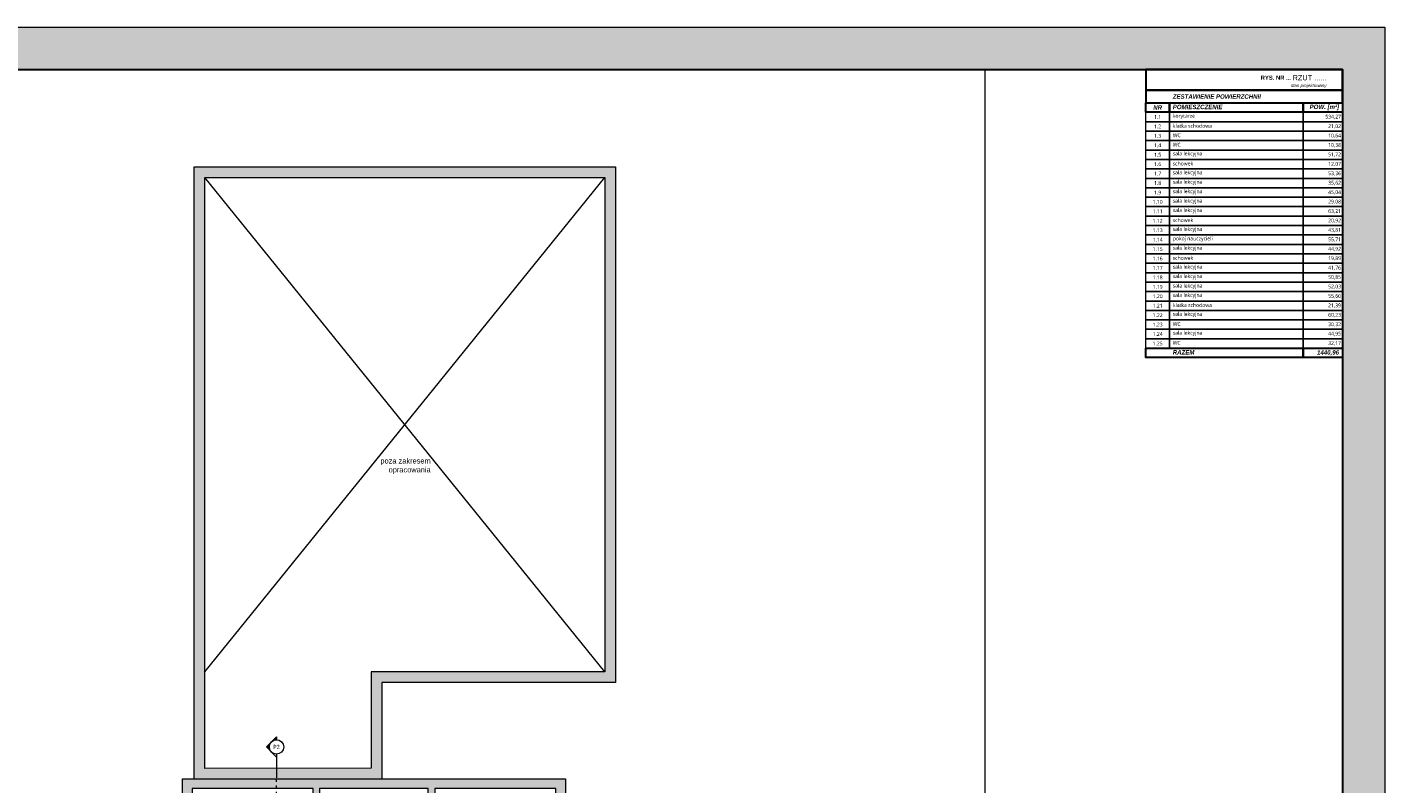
# Model space of a CAD drawing. Header units: millimetres. Extents: x -221 to 149158, y -114258 to 0.
# Tile 167 of 219: x 98511 to 104903, y -51387 to -47826. Entities that reach past the tile are written whole.
import ezdxf
from ezdxf.enums import TextEntityAlignment as Align

# ---------------------------------------------------------------- set-up
doc = ezdxf.new("R2010")
doc.units = ezdxf.units.MM
doc.linetypes.add('ACAD_ISO03W100', pattern=[30, 12, -18])
doc.layers.get('0').update_dxf_attribs({"lineweight": 0})
for name, color, linetype, lineweight in [('A-opisram.ART', 250, 'Continuous', 0), ('opis..KF', 250, 'Continuous', 15), ('wypełnienie istn..KF', 250, 'Continuous', 0), ('ściany ist..KF', 61, 'Continuous', 5)]:
    doc.layers.add(name, color=color, linetype=linetype, lineweight=lineweight)
doc.layers.add('A-pomocram.ART', color=254, linetype='Continuous', lineweight=0, plot=False)
doc.layers.add('A-przekrycieram.ART', color=7, linetype='Continuous', lineweight=0, true_color=0xffffff)
doc.layers.add('instalacje_arch', color=7, linetype='Continuous', lineweight=30, true_color=0xd60000)
doc.styles.add('ARCH', font='segoeuil.ttf')
doc.styles.get("Standard").update_dxf_attribs({"font": 'arial.ttf'})

# ---------------------------------------------------------------- blocks, each defined once
blk = doc.blocks.new('*U1228')
at = {"layer": 'instalacje_arch', "lineweight": 20, "true_color": 0xf4ee51}
h = blk.add_hatch(color=41, dxfattribs=at)
h.dxf.hatch_style = 1
h.paths.add_polyline_path([(0, 33.8), (0, 47.7), (-23.9, 23.9, -0.198912)])
h.paths.add_polyline_path([(-47.7, 0), (-23.9, -23.9, -0.198912), (-33.8, 0, -0.198912), (-23.9, 23.9)])
h = blk.add_hatch(color=41, dxfattribs=at)
h.dxf.hatch_style = 1
h.paths.add_polyline_path([(-23.9, -4262.5), (0, -4286.4), (0, -4272.4, -0.198912)])
h.paths.add_polyline_path([(-23.9, -4262.5, -0.198912), (-33.8, -4238.7, -0.198912), (-23.9, -4214.8), (-47.7, -4238.7)])
at = {"layer": 'instalacje_arch', "color": 41, "linetype": 'ACAD_ISO03W100', "lineweight": 9, "true_color": 0xf4ee51}
blk.add_line((0, -4093.7), (0, -145), dxfattribs=at)
at = {"layer": 'instalacje_arch', "color": 41, "lineweight": 20, "true_color": 0xf4ee51}
for points in [[(0, -33.8), (0, -47.7), (-47.7, 0), (0, 47.7), (0, 33.8)], [(0, -45), (0, -145)], [(0, -4193.7), (0, -4093.7)], [(0, -4204.9), (0, -4190.9), (-47.7, -4238.7), (0, -4286.4), (0, -4272.4)]]:
    blk.add_lwpolyline(points, dxfattribs=at)
for centre in [(0, 0), (0, -4238.7)]:
    blk.add_circle(centre, 33.8, dxfattribs=at)
at = {"layer": 'instalacje_arch', "color": 41, "true_color": 0xf4ee51, "style": 'ARCH'}
for tag, p in [('P1', (0, 0)), ('P2', (0, -4238.7))]:
    blk.add_attdef(tag, text='', height=20, rotation=180, dxfattribs=at).set_placement(p, align=Align.MIDDLE_CENTER)
blk = doc.blocks.new('*U1674')
at = {"layer": 'A-przekrycieram.ART'}
h = blk.add_hatch(color=256, dxfattribs=at)
h.dxf.hatch_style = 1
h.paths.add_polyline_path([(0, 4200), (5940, 4200), (5940, 0), (0, 0)])
h.paths.add_polyline_path([(200, 4100), (5840, 4100), (5840, 100), (200, 100)], flags=16)
at = {"layer": 'A-opisram.ART'}
blk.add_line((4999.44, 100), (4999.44, 4100), dxfattribs=at)
at = {"layer": 'A-opisram.ART', "lineweight": 30}
blk.add_lwpolyline([(200, 4100), (5840, 4100), (5840, 100), (200, 100)], close=True, dxfattribs=at)
at = {"layer": 'A-pomocram.ART'}
blk.add_lwpolyline([(0, 4200), (5940, 4200), (5940, 0), (0, 0)], close=True, dxfattribs=at)

msp = doc.modelspace()

# ---------------------------------------------------------------- hatches: boundary and pattern name
at = {"layer": 'wypełnienie istn..KF', "true_color": 0xc8c8c8}
h = msp.add_hatch(color=9, dxfattribs=at)
h.dxf.hatch_style = 1
h.paths.add_polyline_path([(95819.07, -51363.29), (94793.07, -51363.29), (94793.07, -52196.19), (94839.07, -52196.19), (94839.07, -52000.29), (94943.07, -52000.29), (94943.07, -51970.29), (94943.07, -51959.29), (94839.07, -51959.29), (94839.07, -51409.29), (95773.07, -51409.29), (95773.07, -51970.29), (95566.62, -51970.29), (95566.62, -52000.29), (95773.07, -52000.29), (95773.07, -52152.78), (95819.07, -52152.78)])
h.paths.add_polyline_path([(95566.62, -51958.27), (95363.62, -51958.27), (95363.62, -52014.27), (95566.62, -52014.27)], flags=17)
h.paths.add_polyline_path([(95363.62, -51970.29), (95063.03, -51970.29), (95063.03, -52000.29), (95174.91, -52000.29), (95174.91, -52256.82), (95204.91, -52256.82), (95204.91, -52000.29), (95363.62, -52000.29)])
h.paths.add_polyline_path([(94953.04, -51970.29), (94943.07, -51970.29), (94943.07, -52000.29), (94953.04, -52000.29)], flags=17)
h.paths.add_polyline_path([(94839.07, -52346.19), (94793.07, -52346.19), (94793.07, -52367.67), (94839.07, -52367.67)])
h.paths.add_polyline_path([(94839.07, -52517.67), (94793.07, -52517.67), (94793.07, -52539.15), (94839.07, -52539.15)])
h.paths.add_polyline_path([(94839.07, -52689.15), (94793.07, -52689.15), (94793.07, -52710.63), (94839.07, -52710.63)])
h.paths.add_polyline_path([(94839.07, -52860.63), (94793.07, -52860.63), (94793.07, -52882.1), (94839.07, -52882.1)])
h.paths.add_polyline_path([(94839.07, -53032.1), (94793.07, -53032.1), (94793.07, -53053.58), (94839.07, -53053.58)])
h.paths.add_polyline_path([(94839.07, -53203.58), (94793.07, -53203.58), (94793.07, -53225.06), (94839.07, -53225.06)])
h.paths.add_polyline_path([(94839.07, -53375.06), (94793.07, -53375.06), (94793.07, -53396.54), (94839.07, -53396.54)])
h.paths.add_polyline_path([(94839.07, -53546.54), (94793.07, -53546.54), (94793.07, -53646.29), (94871.35, -53646.29), (94871.35, -53664.91), (94917.35, -53664.91), (94917.35, -53600.29), (94839.07, -53600.29)])
h.paths.add_polyline_path([(95204.91, -53589.29), (95174.91, -53589.29), (95174.91, -53619.29), (95204.91, -53619.29)])
h.paths.add_polyline_path([(95379.17, -54140.29), (94917.35, -54140.29), (94917.35, -54103.29), (94871.35, -54103.29), (94871.35, -54123.29), (94792.89, -54123.29), (94792.89, -54575.52), (95015.63, -54797.35), (95165.58, -54797.35), (95165.58, -54751.35), (95034.63, -54751.35), (94838.89, -54556.41), (94838.89, -54170.3), (95379.17, -54170.3)])
h.paths.add_polyline_path([(95081.07, -54276.32), (94969.07, -54276.32), (94969.07, -54317.32), (95081.07, -54317.32)], flags=17)
h.paths.add_polyline_path([(95419.38, -54751.35), (95315.58, -54751.35), (95315.58, -54797.35), (95419.38, -54797.35)])
h.paths.add_polyline_path([(95797.5, -54751.32), (95776.89, -54751.32), (95776.89, -54170.3), (96189.72, -54170.3), (96189.72, -54140.29), (95489.17, -54140.29), (95489.17, -54170.3), (95746.89, -54170.3), (95746.92, -54751.32), (95569.38, -54751.32), (95569.38, -54797.32), (95797.5, -54797.32)])
h.paths.add_polyline_path([(95855.41, -54179.3), (95814.91, -54179.3), (95814.91, -54323.3), (95855.41, -54323.3)], flags=17)
h.paths.add_polyline_path([(95972.61, -54751.31), (95947.5, -54751.31), (95947.5, -54797.31), (95972.61, -54797.31)], flags=17)
h.paths.add_polyline_path([(96147.72, -54751.31), (96122.61, -54751.31), (96122.61, -54797.31), (96147.72, -54797.31)], flags=17)
h.paths.add_polyline_path([(96322.83, -54751.3), (96297.72, -54751.3), (96297.72, -54797.3), (96322.83, -54797.3)])
h.paths.add_polyline_path([(96530.27, -54751.29), (96523.96, -54751.59), (96523.96, -54453.3), (96568.41, -54453.3), (96568.41, -54276), (96523.96, -54276), (96523.96, -54179.3), (96496.96, -54179.3), (96496.96, -54751.29), (96472.83, -54751.3), (96472.83, -54797.68), (96508.57, -54797.29), (96520.04, -54811.21), (96555.39, -54782.02)])
h.paths.add_polyline_path([(96733.72, -54927.58), (96699.25, -54897.02), (96673.91, -54925.61), (96650.9, -54897.69), (96615.43, -54926.97), (96672.63, -54996.39)])
h.paths.add_polyline_path([(96872.43, -54751.27), (96862.71, -54751.27), (96862.68, -54170.3), (97191.57, -54170.3), (97191.57, -54140.29), (96808.29, -54140.29), (96808.29, -54170.3), (96835.68, -54170.3), (96835.68, -54751.28), (96828.47, -54751.28), (96798.79, -54784.76), (96833.26, -54815.36), (96849.16, -54797.28), (96872.43, -54797.27)])
h.paths.add_polyline_path([(97047.54, -54751.27), (97022.43, -54751.27), (97022.43, -54797.27), (97047.54, -54797.27)], flags=17)
h.paths.add_polyline_path([(97222.64, -54751.26), (97197.54, -54751.26), (97197.54, -54797.26), (97222.64, -54797.26)])
h.paths.add_polyline_path([(97397.75, -54751.25), (97372.64, -54751.25), (97372.64, -54797.25), (97397.75, -54797.25)], flags=17)
h.paths.add_polyline_path([(97665.99, -54170.3), (98022.84, -54170.3), (98022.84, -54140.29), (98020.65, -54140.29), (97301.57, -54140.29), (97301.57, -54170.3), (97635.99, -54170.3), (97635.99, -54751.25), (97547.75, -54751.25), (97547.75, -54797.25), (97619.99, -54797.24), (97619.99, -54924.3), (97689.99, -54924.3), (97689.99, -54878.3), (97665.99, -54878.3)])
h.paths.add_polyline_path([(97886.32, -54878.3), (97839.99, -54878.3), (97839.99, -54924.3), (97886.32, -54924.3)], flags=17)
h.paths.add_polyline_path([(98082.65, -54878.3), (98036.32, -54878.3), (98036.32, -54924.3), (98082.65, -54924.3)])
h.paths.add_polyline_path([(98278.98, -54878.3), (98232.65, -54878.3), (98232.65, -54924.3), (98278.98, -54924.3)], flags=17)
h.paths.add_polyline_path([(98499.1, -54804.3), (98523.75, -54804.3), (98523.75, -54758.3), (98483.37, -54758.3), (98483.37, -54170.3), (98763.13, -54170.3), (98763.13, -54140.29), (98132.84, -54140.29), (98132.84, -54170.3), (98452.99, -54170.3), (98452.99, -54878.3), (98428.99, -54878.3), (98428.99, -54924.3), (98498.99, -54924.3)])
h.paths.add_polyline_path([(98698.86, -54758.3), (98673.75, -54758.3), (98673.75, -54804.3), (98698.86, -54804.3)], flags=17)
h.paths.add_polyline_path([(98873.97, -54758.31), (98848.86, -54758.31), (98848.86, -54804.31), (98873.97, -54804.31)])
h.paths.add_polyline_path([(99049.07, -54758.32), (99023.97, -54758.32), (99023.97, -54804.32), (99049.07, -54804.32)], flags=17)
h.paths.add_polyline_path([(99261.68, -54758.3), (99255.37, -54758.3), (99255.37, -54170.3), (99311.37, -54170.3), (99311.37, -54140.29), (98873.13, -54140.29), (98873.13, -54170.3), (99228.37, -54170.3), (99228.37, -54758.31), (99199.07, -54758.32), (99199.07, -54804.32), (99241.01, -54804.32), (99256.75, -54822.07), (99291.3, -54791.7)])
h.paths.add_polyline_path([(99474.65, -54933.92), (99439.18, -54904.63), (99416.17, -54932.55), (99390.83, -54903.96), (99356.41, -54934.48), (99417.45, -55003.33)])
h.paths.add_polyline_path([(99724.54, -54758.3), (99594.09, -54758.3), (99594.09, -54170.3), (99951.32, -54170.3), (99951.32, -54140.29), (99421.4, -54140.29), (99421.4, -54170.3), (99567.09, -54170.3), (99567.09, -54758.3), (99559.76, -54758.3), (99534.57, -54788.86), (99570.04, -54818.15), (99581.46, -54804.3), (99724.54, -54804.3)])
h.paths.add_polyline_path([(99977.45, -54758.3), (99874.54, -54758.3), (99874.54, -54804.3), (99977.45, -54804.3)])
h.paths.add_polyline_path([(100224.61, -54758.3), (100127.45, -54758.3), (100127.45, -54804.3), (100224.61, -54804.3)], flags=17)
h.paths.add_polyline_path([(100466.02, -54758.3), (100374.61, -54758.3), (100374.61, -54804.3), (100466.02, -54804.3)], flags=17)
h.paths.add_polyline_path([(100804.82, -54758.3), (100686.95, -54758.3), (100686.95, -54170.29), (100726.39, -54170.3), (100726.39, -54140.29), (100061.38, -54140.29), (100061.38, -54170.3), (100669.09, -54170.3), (100669.09, -54758.3), (100616.02, -54758.3), (100616.02, -54804.3), (100804.82, -54804.3)])
h.paths.add_polyline_path([(101259.95, -54582.38), (101259.95, -54123.81), (101169.95, -54123.81), (101169.95, -54110.8), (101123.95, -54110.8), (101123.95, -54140.29), (100963.95, -54140.29), (100963.95, -54170.3), (101213.95, -54169.81), (101213.95, -54563.29), (101018.44, -54758.3), (100954.82, -54758.3), (100954.82, -54804.3), (101037.46, -54804.3)])
h.paths.add_polyline_path([(100963.95, -54131.79), (100852.95, -54131.79), (100852.95, -54140.29), (100852.95, -54172.29), (100963.95, -54172.29), (100963.95, -54170.3)])
h.paths.add_polyline_path([(100852.95, -54140.29), (100836.39, -54140.29), (100836.39, -54170.3), (100852.95, -54170.3)])
h.paths.add_polyline_path([(101257.95, -53585.69), (101211.95, -53585.69), (101211.95, -53609.29), (100429.95, -53609.29), (100429.95, -53386.18), (100399.95, -53386.18), (100399.95, -53649.29), (101123.95, -53649.29), (101123.95, -53672.42), (101169.95, -53672.42), (101169.95, -53655.29), (101257.95, -53655.29)])
h.paths.add_polyline_path([(99886.95, -53589.29), (99856.95, -53589.29), (99856.95, -53619.29), (99886.95, -53619.29)])
h.paths.add_polyline_path([(101257.95, -53209.01), (101211.95, -53209.01), (101211.95, -53257.37), (101257.95, -53257.37)], flags=17)
h.paths.add_polyline_path([(101257.95, -53407.37), (101211.95, -53407.37), (101211.95, -53435.69), (101257.95, -53435.69)], flags=17)
h.paths.add_polyline_path([(101257.95, -52987.29), (101045.95, -52987.29), (101045.95, -52930.84), (100999.95, -52930.84), (100999.95, -53003.29), (100434.45, -53003.29), (100434.45, -53010.79), (100399.95, -53010.79), (100399.95, -53276.18), (100429.95, -53276.18), (100429.95, -53033.29), (101211.95, -53033.29), (101211.95, -53059.01), (101257.95, -53059.01)])
h.paths.add_polyline_path([(100434.45, -52804.79), (100393.95, -52804.79), (100393.95, -53010.79), (100434.45, -53010.79)])
h.paths.add_polyline_path([(100429.95, -52678.78), (100399.95, -52678.78), (100399.95, -52804.79), (100429.95, -52804.79)])
h.paths.add_polyline_path([(101045.95, -52755.84), (100999.95, -52755.84), (100999.95, -52780.84), (101045.95, -52780.84)])
h.paths.add_polyline_path([(101045.95, -52580.84), (100999.95, -52580.84), (100999.95, -52605.84), (101045.95, -52605.84)])
h.paths.add_polyline_path([(101045.95, -52351.74), (100999.95, -52351.74), (100999.95, -52355.37), (100429.95, -52355.37), (100429.95, -52242.79), (100420.45, -52242.79), (100420.45, -52201.29), (100429.95, -52201.29), (100429.95, -51833.89), (100399.95, -51833.89), (100399.95, -52568.78), (100429.95, -52568.78), (100429.95, -52376.79), (100999.95, -52376.79), (100999.95, -52430.84), (101045.95, -52430.84)])
h.paths.add_polyline_path([(100565.45, -52201.29), (100420.45, -52201.29), (100420.45, -52242.79), (100565.45, -52242.79)], flags=17)
h.paths.add_polyline_path([(101045.95, -52179.79), (100999.95, -52179.79), (100999.95, -52201.74), (101045.95, -52201.74)], flags=17)
h.paths.add_polyline_path([(101045.95, -52007.83), (100999.95, -52007.83), (100999.95, -52029.79), (101045.95, -52029.79)], flags=17)
h.paths.add_polyline_path([(101045.95, -51835.87), (100999.95, -51835.87), (100999.95, -51857.83), (101045.95, -51857.83)], flags=17)
h.paths.add_polyline_path([(101045.95, -51619.37), (100999.95, -51619.37), (100999.95, -51685.87), (101045.95, -51685.87)], flags=17)
h.paths.add_polyline_path([(101045.95, -51363.29), (99241.95, -51363.29), (99241.95, -51469.37), (99287.95, -51469.37), (99287.95, -51409.29), (99857.95, -51409.29), (99857.95, -51609.29), (99857.95, -51649.79), (99857.95, -51724.07), (99887.95, -51724.07), (99887.95, -51409.29), (100399.95, -51409.29), (100399.95, -51724.07), (100429.95, -51724.07), (100429.95, -51409.29), (100999.95, -51409.29), (100999.95, -51469.37), (101045.95, -51469.37)])
h.paths.add_polyline_path([(99554.95, -51634.79), (99287.95, -51634.79), (99287.95, -51619.37), (99241.95, -51619.37), (99241.95, -51685.87), (99287.95, -51685.87), (99287.95, -51649.79), (99554.95, -51649.79)], flags=17)
h.paths.add_polyline_path([(99857.95, -51609.29), (99773.95, -51609.29), (99773.95, -51649.79), (99857.95, -51649.79)], flags=17)
h.paths.add_polyline_path([(99666.95, -51609.29), (99554.95, -51609.29), (99554.95, -51649.79), (99666.95, -51649.79)], flags=17)
h.paths.add_polyline_path([(99287.95, -52351.74), (99241.95, -52351.74), (99241.95, -52373.7), (99287.95, -52373.7)])
h.paths.add_polyline_path([(99287.95, -52179.79), (99241.95, -52179.79), (99241.95, -52201.74), (99287.95, -52201.74)])
h.paths.add_polyline_path([(99287.95, -52007.83), (99241.95, -52007.83), (99241.95, -52029.79), (99287.95, -52029.79)])
h.paths.add_polyline_path([(99287.95, -51835.87), (99241.95, -51835.87), (99241.95, -51857.83), (99287.95, -51857.83)])
h.paths.add_polyline_path([(99923.95, -51997.29), (99887.95, -51997.29), (99883.95, -51997.29), (99883.95, -52142.29), (99923.95, -52142.29)])
h.paths.add_polyline_path([(99883.95, -51997.29), (99887.95, -51997.29), (99887.95, -51834.07), (99857.95, -51834.07), (99857.95, -52556.79), (99858.45, -52556.79), (99858.45, -52597.29), (99857.95, -52628.53), (99887.95, -52628.53), (99887.95, -52142.29), (99883.95, -52142.29)])
h.paths.add_polyline_path([(99858.45, -52556.79), (99682.45, -52556.79), (99682.45, -52597.29), (99858.45, -52597.29)])
h.paths.add_polyline_path([(99682.45, -52556.79), (99515.45, -52556.79), (99515.45, -52586.79), (99602.95, -52586.79), (99602.95, -52592.29), (99617.95, -52592.29), (99617.95, -52586.79), (99682.45, -52586.79)])
h.paths.add_polyline_path([(99515.45, -52556.79), (99338.45, -52556.79), (99338.45, -52597.29), (99515.45, -52597.29), (99515.45, -52586.79)])
h.paths.add_polyline_path([(99338.45, -52556.79), (99288.01, -52556.79), (99287.95, -52523.7), (99241.95, -52523.7), (99241.95, -52624.29), (99287.95, -52624.29), (99287.95, -52586.79), (99338.45, -52586.79)])
h.paths.add_polyline_path([(99887.95, -52738.53), (99857.95, -52738.53), (99857.95, -52781.29), (99617.95, -52781.29), (99617.95, -52702.29), (99602.95, -52702.29), (99602.95, -52781.29), (99287.95, -52781.29), (99287.95, -52774.29), (99241.95, -52774.29), (99241.95, -52804.29), (99287.95, -52804.29), (99287.95, -52796.29), (99602.95, -52796.29), (99602.95, -52799.29), (99617.95, -52799.29), (99617.95, -52796.29), (99857.95, -52796.29), (99857.95, -52841.2), (99887.95, -52841.2)])
h.paths.add_polyline_path([(99887.95, -52951.2), (99857.95, -52951.2), (99857.95, -52988.29), (99617.95, -52988.29), (99617.95, -52909.24), (99602.95, -52909.24), (99602.95, -52988.29), (99287.95, -52988.29), (99287.95, -52954.29), (99241.95, -52954.29), (99241.95, -52972.29), (99228.74, -52972.29), (99228.74, -53018.29), (99887.95, -53018.29)])
h.paths.add_polyline_path([(99078.74, -52972.29), (98982.47, -52972.29), (98982.47, -53018.29), (99046.81, -53018.29), (99046.81, -53589.29), (98758.45, -53589.29), (98758.45, -53619.29), (99076.95, -53619.29), (99076.95, -53018.29), (99078.74, -53018.29)])
h.paths.add_polyline_path([(98832.47, -52972.29), (98712.51, -52972.29), (98712.51, -53018.29), (98832.47, -53018.29)])
h.paths.add_polyline_path([(98562.51, -52972.29), (98428.99, -52972.29), (98428.99, -53018.29), (98452.99, -53018.12), (98452.99, -53589.84), (98093.8, -53589.29), (98093.8, -53619.29), (98648.45, -53619.29), (98648.45, -53589.29), (98483.37, -53589.29), (98483.37, -53018.29), (98562.51, -53018.29)])
h.paths.add_polyline_path([(97689.99, -52972.29), (97540.88, -52972.29), (97540.88, -53018.29), (97635.99, -53018.29), (97635.99, -53589.29), (97479.97, -53589.29), (97479.97, -53619.29), (97983.8, -53619.29), (97983.8, -53589.29), (97665.99, -53589.29), (97665.99, -53018.29), (97689.99, -53018.29)])
h.paths.add_polyline_path([(97886.32, -52972.29), (97839.99, -52972.29), (97839.99, -53018.29), (97886.32, -53018.29)], flags=17)
h.paths.add_polyline_path([(98082.65, -52972.29), (98036.32, -52972.29), (98036.32, -53018.29), (98082.65, -53018.29)])
h.paths.add_polyline_path([(98278.98, -52972.29), (98232.65, -52972.29), (98232.65, -53018.29), (98278.98, -53018.29)], flags=17)
h.paths.add_polyline_path([(97206.56, -52972.29), (97047.67, -52972.29), (97047.67, -53018.29), (97074.91, -53018.29), (97074.91, -53328.29), (97104.91, -53328.29), (97104.91, -53018.29), (97206.56, -53018.29)])
h.paths.add_polyline_path([(97390.88, -52972.29), (97356.56, -52972.29), (97356.56, -53018.29), (97390.88, -53018.29)])
h.paths.add_polyline_path([(97105.41, -53328.29), (97062.91, -53328.29), (97062.91, -53570.29), (97105.41, -53570.29)])
h.paths.add_polyline_path([(97369.97, -53589.29), (97104.91, -53589.29), (97104.91, -53570.29), (97074.91, -53570.29), (97074.91, -53589.29), (96681.16, -53589.29), (96681.16, -53619.29), (97369.97, -53619.29)])
h.paths.add_polyline_path([(96050.22, -52972.29), (95978.97, -52972.29), (95978.97, -53018.29), (95984.91, -53018.29), (95984.91, -53619.29), (96571.16, -53619.29), (96571.16, -53589.29), (96014.91, -53589.29), (96014.91, -53018.29), (96050.22, -53018.29)])
h.paths.add_polyline_path([(96215.15, -52972.29), (96200.22, -52972.29), (96200.22, -53018.29), (96215.15, -53018.29)], flags=17)
h.paths.add_polyline_path([(96388.49, -52972.29), (96365.15, -52972.29), (96365.15, -53018.29), (96388.49, -53018.29)], flags=17)
h.paths.add_polyline_path([(96556.94, -52972.29), (96538.49, -52972.29), (96538.49, -53018.29), (96556.94, -53018.29)], flags=17)
h.paths.add_polyline_path([(96724.33, -52972.29), (96706.94, -52972.29), (96706.94, -53018.29), (96724.33, -53018.29)])
h.paths.add_polyline_path([(96897.67, -52972.29), (96874.33, -52972.29), (96874.33, -53018.29), (96897.67, -53018.29)])
h.paths.add_polyline_path([(95819.07, -52302.78), (95773.07, -52302.78), (95773.07, -52316.08), (95819.07, -52316.08)])
h.paths.add_polyline_path([(95819.07, -52466.08), (95773.07, -52466.08), (95773.07, -52598.73), (95819.07, -52598.73)], flags=17)
h.paths.add_polyline_path([(95819.07, -52748.73), (95773.07, -52748.73), (95773.07, -52770.21), (95819.07, -52770.21)], flags=17)
h.paths.add_polyline_path([(95819.07, -52920.21), (95773.07, -52920.21), (95773.07, -52988.29), (95204.91, -52988.29), (95204.91, -52723.55), (95215.91, -52723.55), (95215.91, -52655.53), (95204.91, -52655.53), (95204.91, -52551.55), (95215.91, -52551.55), (95215.91, -52398.53), (95204.91, -52398.53), (95204.91, -52366.82), (95174.91, -52366.82), (95174.91, -53018.29), (95828.97, -53018.29), (95828.97, -52972.29), (95819.07, -52972.29)])
h.paths.add_polyline_path([(100180.95, -50910.29), (101280.95, -50910.29), (101280.95, -48483.29), (99297.95, -48483.29), (99297.95, -51363.29), (100180.95, -51363.29)])
h.paths.add_polyline_path([(100130.95, -51313.34), (99347.95, -51314.02), (99347.95, -48533.29), (101230.95, -48533.29), (101230.95, -50860.29), (100130.95, -50860.29)], flags=16)

# ---------------------------------------------------------------- linework, layer by layer
for p, q in [((99347.95, -50860.29), (101230.95, -48533.29)), ((101230.95, -50860.29), (99347.95, -48533.29))]:
    msp.add_line(p, q)
at = {"layer": 'opis..KF', "lineweight": 30}
for points in [[(103777.86, -48122.76), (104702.86, -48122.76), (104702.86, -48025.76), (103777.86, -48025.76)], [(103777.86, -48181.97), (104702.86, -48181.97), (104702.86, -48122.76), (103777.86, -48122.76)], [(103777.86, -48181.97), (103888.76, -48181.97), (103888.76, -48226.37), (103777.86, -48226.37)], [(103888.76, -48181.97), (104517.84, -48181.97), (104517.84, -48226.37), (103888.76, -48226.37)], [(104517.84, -48181.97), (104702.86, -48181.97), (104702.86, -48226.37), (104517.84, -48226.37)], [(103777.86, -49336.5), (104517.84, -49336.5), (104517.84, -49380.91), (103777.86, -49380.91)], [(104517.84, -49336.5), (104702.86, -49336.5), (104702.86, -49380.91), (104517.84, -49380.91)]]:
    msp.add_lwpolyline(points, close=True, dxfattribs=at)
at = {"layer": 'opis..KF'}
for points in [[(103777.86, -48226.37), (103888.76, -48226.37), (103888.76, -48270.78), (103777.86, -48270.78)], [(103888.76, -48226.37), (104517.84, -48226.37), (104517.84, -48270.78), (103888.76, -48270.78)], [(104517.84, -48226.37), (104702.86, -48226.37), (104702.86, -48270.78), (104517.84, -48270.78)], [(103777.86, -48270.78), (103888.76, -48270.78), (103888.76, -48315.19), (103777.86, -48315.19)], [(103777.86, -48315.19), (103888.76, -48315.19), (103888.76, -48359.59), (103777.86, -48359.59)], [(103888.76, -48270.78), (104517.84, -48270.78), (104517.84, -48315.19), (103888.76, -48315.19)], [(103888.76, -48315.19), (104517.84, -48315.19), (104517.84, -48359.59), (103888.76, -48359.59)], [(104517.84, -48270.78), (104702.86, -48270.78), (104702.86, -48315.19), (104517.84, -48315.19)], [(104517.84, -48315.19), (104702.86, -48315.19), (104702.86, -48359.59), (104517.84, -48359.59)], [(103777.86, -48359.59), (103888.76, -48359.59), (103888.76, -48404), (103777.86, -48404)], [(103888.76, -48359.59), (104517.84, -48359.59), (104517.84, -48404), (103888.76, -48404)], [(104517.84, -48359.59), (104702.86, -48359.59), (104702.86, -48404), (104517.84, -48404)], [(103777.86, -48404), (103888.76, -48404), (103888.76, -48448.4), (103777.86, -48448.4)], [(103888.76, -48404), (104517.84, -48404), (104517.84, -48448.4), (103888.76, -48448.4)], [(104517.84, -48404), (104702.86, -48404), (104702.86, -48448.4), (104517.84, -48448.4)], [(103777.86, -48448.4), (103888.76, -48448.4), (103888.76, -48492.81), (103777.86, -48492.81)], [(103777.86, -48492.81), (103888.76, -48492.81), (103888.76, -48537.21), (103777.86, -48537.21)], [(103888.76, -48448.4), (104517.84, -48448.4), (104517.84, -48492.81), (103888.76, -48492.81)], [(103888.76, -48492.81), (104517.84, -48492.17), (104517.84, -48536.57), (103888.76, -48537.21)], [(104517.84, -48448.4), (104702.86, -48448.4), (104702.86, -48492.81), (104517.84, -48492.81)], [(104517.84, -48492.81), (104702.86, -48492.81), (104702.86, -48537.21), (104517.84, -48537.21)], [(103777.86, -48537.21), (103888.76, -48537.21), (103888.76, -48581.62), (103777.86, -48581.62)], [(103888.76, -48537.21), (104517.84, -48537.21), (104517.84, -48581.62), (103888.76, -48581.62)], [(104517.84, -48537.21), (104702.86, -48537.21), (104702.86, -48581.62), (104517.84, -48581.62)], [(103777.86, -48581.62), (103888.76, -48581.62), (103888.76, -48626.02), (103777.86, -48626.02)], [(103777.86, -48626.02), (103888.76, -48626.02), (103888.76, -48670.43), (103777.86, -48670.43)], [(103888.76, -48581.62), (104517.84, -48581.62), (104517.84, -48626.02), (103888.76, -48626.02)], [(103888.76, -48626.02), (104517.84, -48626.02), (104517.84, -48670.43), (103888.76, -48670.43)], [(104517.84, -48581.62), (104702.86, -48581.62), (104702.86, -48626.02), (104517.84, -48626.02)], [(104517.84, -48626.02), (104702.86, -48626.02), (104702.86, -48670.43), (104517.84, -48670.43)], [(103777.86, -48670.43), (103888.76, -48670.43), (103888.76, -48714.83), (103777.86, -48714.83)], [(103888.76, -48670.43), (104517.84, -48670.43), (104517.84, -48714.83), (103888.76, -48714.83)], [(104517.84, -48670.43), (104702.86, -48670.43), (104702.86, -48714.83), (104517.84, -48714.83)], [(103777.86, -48714.83), (103888.76, -48714.83), (103888.76, -48759.24), (103777.86, -48759.24)], [(103777.86, -48759.24), (103888.76, -48759.24), (103888.76, -48803.64), (103777.86, -48803.64)], [(103888.76, -48714.83), (104517.84, -48714.83), (104517.84, -48759.24), (103888.76, -48759.24)], [(103888.76, -48759.24), (104517.84, -48759.24), (104517.84, -48803.64), (103888.76, -48803.64)], [(104517.84, -48714.83), (104702.86, -48714.83), (104702.86, -48759.24), (104517.84, -48759.24)], [(104517.84, -48759.24), (104702.86, -48759.24), (104702.86, -48803.64), (104517.84, -48803.64)], [(103777.86, -48803.64), (103888.76, -48803.64), (103888.76, -48848.05), (103777.86, -48848.05)], [(103888.76, -48803.64), (104517.84, -48803.64), (104517.84, -48848.05), (103888.76, -48848.05)], [(104517.84, -48803.64), (104702.86, -48803.64), (104702.86, -48848.05), (104517.84, -48848.05)], [(103777.86, -48848.05), (103888.76, -48848.05), (103888.76, -48892.45), (103777.86, -48892.45)], [(103777.86, -48892.45), (103888.76, -48892.45), (103888.76, -48936.86), (103777.86, -48936.86)], [(103888.76, -48848.05), (104517.84, -48848.05), (104517.84, -48892.45), (103888.76, -48892.45)], [(103888.76, -48892.45), (104517.84, -48892.45), (104517.84, -48936.86), (103888.76, -48936.86)], [(104517.84, -48848.05), (104702.86, -48848.05), (104702.86, -48892.45), (104517.84, -48892.45)], [(104517.84, -48892.45), (104702.86, -48892.45), (104702.86, -48936.86), (104517.84, -48936.86)], [(103777.86, -48936.86), (103888.76, -48936.86), (103888.76, -48981.26), (103777.86, -48981.26)], [(103888.76, -48936.86), (104517.84, -48936.22), (104517.84, -48980.63), (103888.76, -48981.26)], [(104517.84, -48936.86), (104702.86, -48936.86), (104702.86, -48981.26), (104517.84, -48981.26)], [(103777.86, -48981.26), (103888.76, -48981.26), (103888.76, -49025.67), (103777.86, -49025.67)], [(103888.76, -48981.26), (104517.84, -48981.26), (104517.84, -49025.67), (103888.76, -49025.67)], [(104517.84, -48981.26), (104702.86, -48981.26), (104702.86, -49025.67), (104517.84, -49025.67)], [(103777.86, -49025.67), (103888.76, -49025.67), (103888.76, -49070.07), (103777.86, -49070.07)], [(103777.86, -49070.07), (103888.76, -49070.07), (103888.76, -49114.48), (103777.86, -49114.48)], [(103888.76, -49025.67), (104517.84, -49025.67), (104517.84, -49070.07), (103888.76, -49070.07)], [(103888.76, -49070.07), (104517.84, -49070.07), (104517.84, -49114.48), (103888.76, -49114.48)], [(104517.84, -49025.67), (104702.86, -49025.67), (104702.86, -49070.07), (104517.84, -49070.07)], [(104517.84, -49070.07), (104702.86, -49070.07), (104702.86, -49114.48), (104517.84, -49114.48)], [(103777.86, -49114.48), (103888.76, -49114.48), (103888.76, -49158.88), (103777.86, -49158.88)], [(103888.76, -49114.48), (104517.84, -49114.48), (104517.84, -49158.88), (103888.76, -49158.88)], [(104517.84, -49114.48), (104702.86, -49114.48), (104702.86, -49158.88), (104517.84, -49158.88)], [(103777.86, -49158.88), (103888.76, -49158.88), (103888.76, -49203.29), (103777.86, -49203.29)], [(103777.86, -49203.29), (103888.76, -49203.29), (103888.76, -49247.69), (103777.86, -49247.69)], [(103888.76, -49158.88), (104517.84, -49158.88), (104517.84, -49203.29), (103888.76, -49203.29)], [(103888.76, -49203.29), (104517.84, -49203.29), (104517.84, -49247.69), (103888.76, -49247.69)], [(104517.84, -49158.88), (104702.86, -49158.88), (104702.86, -49203.29), (104517.84, -49203.29)], [(104517.84, -49203.29), (104702.86, -49203.29), (104702.86, -49247.69), (104517.84, -49247.69)], [(103777.86, -49247.69), (103888.76, -49247.69), (103888.76, -49292.1), (103777.86, -49292.1)], [(103888.76, -49247.69), (104517.84, -49247.69), (104517.84, -49292.1), (103888.76, -49292.1)], [(104517.84, -49247.69), (104702.86, -49247.69), (104702.86, -49292.1), (104517.84, -49292.1)], [(103777.86, -49292.1), (103888.76, -49292.1), (103888.76, -49336.5), (103777.86, -49336.5)], [(103888.76, -49292.1), (104517.84, -49292.1), (104517.84, -49336.5), (103888.76, -49336.5)], [(104517.84, -49292.1), (104702.86, -49292.1), (104702.86, -49336.5), (104517.84, -49336.5)]]:
    msp.add_lwpolyline(points, close=True, dxfattribs=at)
at = {"layer": 'ściany ist..KF', "linetype": 'ByBlock'}
for points in [[(99297.95, -51363.29), (99297.95, -48483.29), (101280.95, -48483.29), (101280.95, -50910.29), (100180.95, -50910.29), (100180.95, -51363.29), (99297.95, -51364.06)], [(99241.95, -51363.29), (101045.95, -51363.29), (101045.95, -51469.37), (100999.95, -51469.37), (100999.95, -51409.29), (100429.95, -51409.29), (100429.95, -51724.07), (100399.95, -51724.07), (100399.95, -51409.29), (99887.95, -51409.29), (99887.95, -51724.07), (99857.95, -51724.07), (99857.95, -51649.79), (99773.95, -51649.79), (99773.95, -51609.29), (99857.95, -51609.29), (99857.95, -51409.29), (99287.95, -51409.29), (99287.95, -51469.37), (99241.95, -51469.37), (99241.95, -51363.29)]]:
    msp.add_lwpolyline(points, dxfattribs=at)
msp.add_lwpolyline([(99347.95, -51314.02), (99347.95, -48533.29), (101230.95, -48533.29), (101230.95, -50860.29), (100130.95, -50860.29), (100130.95, -51313.34)], close=True, dxfattribs=at)

# ---------------------------------------------------------------- block references
at = {"xscale": 2, "yscale": 2, "zscale": 2}
msp.add_blockref('*U1674', (93022.86, -56225.76), dxfattribs=at)
at = {"layer": 'instalacje_arch'}
ref = msp.add_blockref('*U1228', (99685.31, -51212.97), dxfattribs=at)
ref.add_attrib('P2', 'P2', dxfattribs={"color": 41, "true_color": 0xf4ee51, "height": 20, "style": 'ARCH'}).set_placement((99685.06, -55451.63), align=Align.MIDDLE_CENTER)
ref.add_attrib('P1', 'P2', dxfattribs={"color": 41, "true_color": 0xf4ee51, "height": 20, "style": 'ARCH'}).set_placement((99685.06, -51212.97), align=Align.MIDDLE_CENTER)

# ---------------------------------------------------------------- texts
at = {"insert": (100411.02, -49854.3), "char_height": 25, "attachment_point": 3}
msp.add_mtext_dynamic_manual_height_columns('poza zakresem opracowania', width=406.668, gutter_width=12.5, heights=[0], dxfattribs=at)
at = {"layer": 'opis..KF', "style": 'ARCH'}
for s, insert, char_height, width, attachment_point in [('\\A1;{\\fCentury Gothic|b1|i0|c238|p34;\\H0.77083x;RYS. NR ... \\fCentury Gothic|b0|i0|c238|p34;\\H1.25x;RZUT ......^J\\fCentury Gothic|b0|i1|c238|p34;\\H0.60001x;stan projektowany}', (104627.86, -48051.02), 25.94595, 820.5831, 3), ('\\A1;{\\fCentury Gothic|b1|i1|c238|p34;ZESTAWIENIE POWIERZCHNII}', (103904.54, -48152.37), 20.7224, 539.2893, 4), ('\\A1;{\\fCentury Gothic|b1|i1|c238|p34;POMIESZCZENIE}', (103904.54, -48201.47), 20.7224, 539.2893, 4), ('\\A1;{\\fCentury Gothic|b1|i1|c238|p34;POW. [m²]}', (104687.08, -48204.13), 20.7224, 169.2461, 6), ('\\A1;{\\fCentury Gothic|b1|i1|c238|p34;NR}', (103833.26, -48204.17), 20.7224, 111.013, 5), ('\\A1;1.1', (103833.26, -48248.58), 17.762, 111.013, 5), ('\\A1;korytarze', (103904.54, -48245.88), 17.7621, 539.2893, 4), ('\\A1;534,27', (104696.53, -48248.53), 17.762, 187.3566, 6), ('\\A1;1.2', (103833.26, -48292.98), 17.762, 111.013, 5), ('\\A1;klatka schodowa', (103904.54, -48290.28), 17.7621, 539.2893, 4), ('\\A1;21,02', (104696.53, -48292.94), 17.762, 187.3566, 6), ('\\A1;1.3', (103833.26, -48337.39), 17.762, 111.013, 5), ('\\A1;1.4', (103833.26, -48381.79), 17.762, 111.013, 5), ('\\A1;WC', (103904.54, -48334.69), 17.762, 539.2893, 4), ('\\A1;WC ', (103904.54, -48379.09), 17.762, 539.2893, 4), ('\\A1;10,64', (104696.53, -48337.34), 17.762, 187.3566, 6), ('\\A1;10,38', (104696.53, -48381.75), 17.762, 187.3566, 6), ('\\A1;1.5', (103833.26, -48426.2), 17.762, 111.013, 5), ('\\A1;sala lekcyjna', (103904.54, -48423.5), 17.7621, 539.2893, 4), ('\\A1;51,72', (104696.53, -48426.15), 17.762, 187.3566, 6), ('\\A1;1.6', (103833.26, -48470.6), 17.762, 111.013, 5), ('\\A1;1.7', (103833.26, -48515.01), 17.762, 111.013, 5), ('\\A1;schowek', (103904.54, -48467.9), 17.7621, 539.2893, 4), ('\\A1;sala lekcyjna', (103904.54, -48512.31), 17.7621, 539.2893, 4), ('\\A1;53,36', (104696.53, -48514.96), 17.762, 187.3566, 6), ('\\A1;12,07', (104696.53, -48470.56), 17.762, 187.3566, 6), ('\\A1;1.8', (103833.26, -48559.41), 17.762, 111.013, 5), ('\\A1;sala lekcyjna', (103904.54, -48556.71), 17.7621, 539.2893, 4), ('\\A1;35,62', (104696.53, -48559.37), 17.762, 187.3566, 6), ('\\A1;1.10', (103833.26, -48648.22), 17.762, 111.013, 5), ('\\A1;1.9', (103833.26, -48603.82), 17.762, 111.013, 5), ('\\A1;sala lekcyjna', (103904.54, -48601.12), 17.7621, 539.2893, 4), ('\\A1;sala lekcyjna', (103904.54, -48645.52), 17.7621, 539.2893, 4), ('\\A1;45,04', (104696.53, -48603.77), 17.762, 187.3566, 6), ('\\A1;29,08', (104696.53, -48648.18), 17.762, 187.3566, 6), ('\\A1;1.11', (103833.26, -48692.63), 17.762, 111.013, 5), ('\\A1;sala lekcyjna', (103904.54, -48689.93), 17.7621, 539.2893, 4), ('\\A1;63,21', (104696.53, -48692.58), 17.762, 187.3566, 6), ('\\A1;1.12', (103833.26, -48737.03), 17.762, 111.013, 5), ('\\A1;schowek', (103904.54, -48734.33), 17.7621, 539.2893, 4), ('\\A1;20,92', (104696.53, -48736.99), 17.762, 187.3566, 6), ('\\A1;1.13', (103833.26, -48781.44), 17.762, 111.013, 5), ('\\A1;1.14', (103833.26, -48825.84), 17.762, 111.013, 5), ('\\A1;sala lekcyjna', (103904.54, -48778.74), 17.7621, 539.2893, 4), ('\\A1;pokoj nauczycieli', (103904.54, -48823.14), 17.7621, 539.2893, 4), ('\\A1;43,81', (104696.53, -48781.39), 17.762, 187.3566, 6), ('\\A1;55,71', (104696.53, -48825.8), 17.762, 187.3566, 6), ('\\A1;1.15', (103833.26, -48870.25), 17.762, 111.013, 5), ('\\A1;sala lekcyjna', (103904.54, -48867.55), 17.7621, 539.2893, 4), ('\\A1;44,92', (104696.53, -48870.2), 17.762, 187.3566, 6), ('\\A1;1.16', (103833.26, -48914.66), 17.762, 111.013, 5), ('\\A1;1.17', (103833.26, -48959.06), 17.762, 111.013, 5), ('\\A1;schowek', (103904.54, -48911.95), 17.7621, 539.2893, 4), ('\\A1;sala lekcyjna', (103904.63, -48956.36), 17.7621, 539.2893, 4), ('\\A1;41,76', (104696.53, -48959.01), 17.762, 187.3566, 6), ('\\A1;19,89', (104696.53, -48914.61), 17.762, 187.3566, 6), ('\\A1;1.18', (103833.26, -49003.47), 17.762, 111.013, 5), ('\\A1;sala lekcyjna', (103904.54, -49000.76), 17.7621, 539.2893, 4), ('\\A1;50,85', (104696.53, -49003.42), 17.762, 187.3566, 6), ('\\A1;1.19', (103833.26, -49047.87), 17.762, 111.013, 5), ('\\A1;1.20', (103833.26, -49092.28), 17.762, 111.013, 5), ('\\A1;sala lekcyjna', (103904.54, -49045.17), 17.7621, 539.2893, 4), ('\\A1;sala lekcyjna', (103904.54, -49089.57), 17.7621, 539.2893, 4), ('\\A1;52,03', (104696.53, -49047.83), 17.762, 187.3566, 6), ('\\A1;55,60', (104696.53, -49092.23), 17.762, 187.3566, 6), ('\\A1;1.21', (103833.26, -49136.68), 17.762, 111.013, 5), ('\\A1;klatka schodowa', (103904.54, -49133.98), 17.7621, 539.2893, 4), ('\\A1;21,39', (104696.53, -49136.64), 17.762, 187.3566, 6), ('\\A1;1.22', (103833.26, -49181.09), 17.762, 111.013, 5), ('\\A1;WC', (103904.54, -49222.79), 17.762, 539.2893, 4), ('\\A1;sala lekcyjna', (103904.54, -49178.38), 17.7621, 539.2893, 4), ('\\A1;60,23', (104696.53, -49181.04), 17.762, 187.3566, 6), ('\\A1;1.23', (103833.26, -49225.49), 17.762, 111.013, 5), ('\\A1;1.24', (103833.26, -49269.9), 17.762, 111.013, 5), ('\\A1;sala lekcyjna', (103904.54, -49267.19), 17.7621, 539.2893, 4), ('\\A1;44,95', (104696.53, -49269.85), 17.762, 187.3566, 6), ('\\A1;30,32', (104696.53, -49225.45), 17.762, 187.3566, 6), ('\\A1;1.25', (103833.26, -49314.3), 17.762, 111.013, 5), ('\\A1;WC', (103904.54, -49311.6), 17.762, 539.2893, 4), ('\\A1;32,17', (104696.53, -49314.26), 17.762, 187.3566, 6), ('\\A1;{\\fCentury Gothic|b1|i1|c238|p34;RAZEM}', (103904.54, -49356), 20.7224, 539.2893, 4), ('\\A1;{\\fCentury Gothic|b1|i1|c238|p34;1440,96}', (104687.08, -49358.66), 20.7224, 169.2461, 6)]:
    msp.add_mtext(s, dxfattribs=dict(at, insert=insert, char_height=char_height, width=width, attachment_point=attachment_point))

doc.saveas('drawing.dxf')
